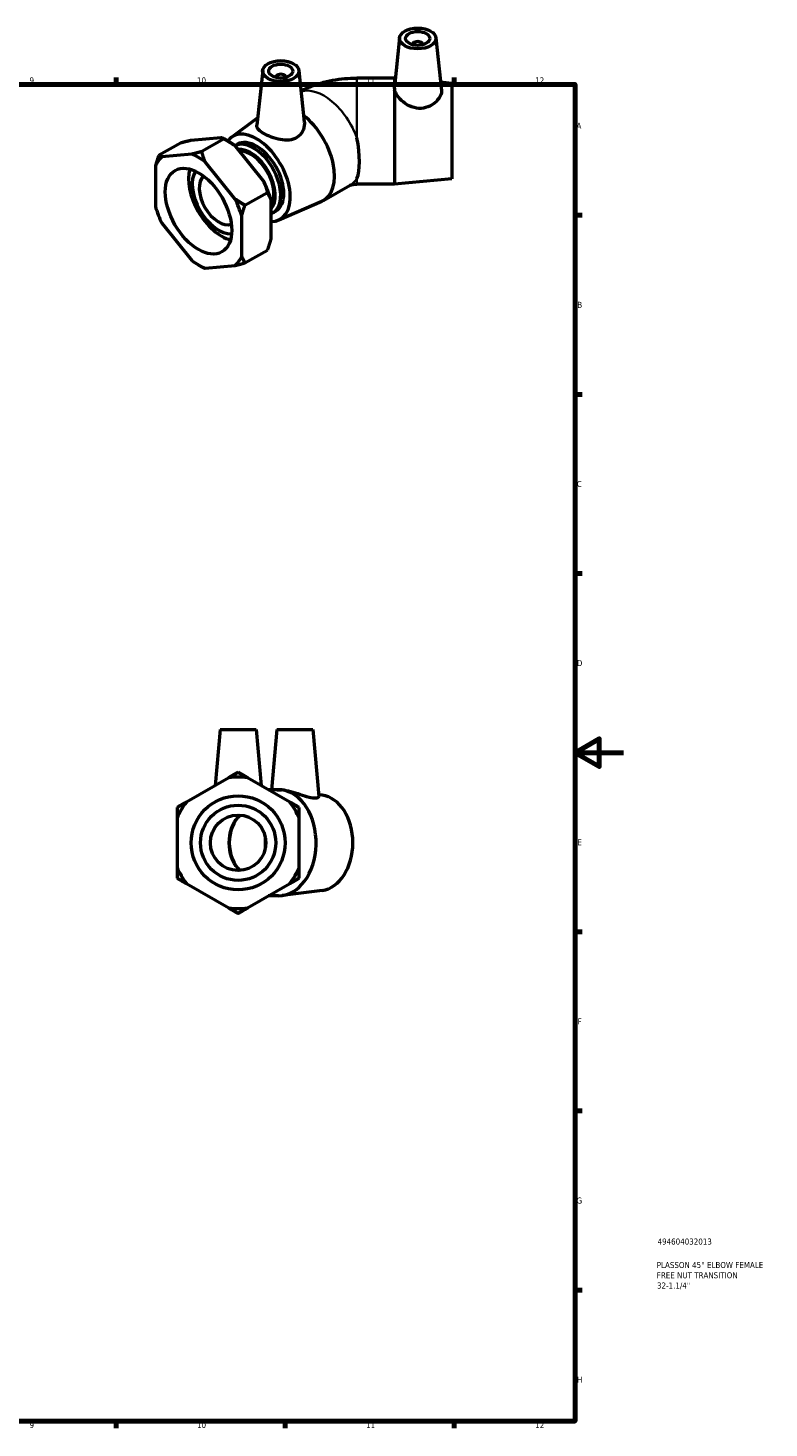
# Model space of a CAD drawing. Header units: millimetres. Extents: x 0 to 901, y 0 to 769.
# Tile 5 of 5: x 594 to 901, y 17 to 597. Entities that reach past the tile are written whole.
import ezdxf

# ---------------------------------------------------------------- set-up
doc = ezdxf.new("R2010")
doc.units = ezdxf.units.MM
for name, color, linetype, lineweight in [('Border (ISO)', 7, 'Continuous', 70), ('Title (ISO)', 7, 'Continuous', 50), ('Visible (ISO)', 7, 'Continuous', 50), ('Visible Narrow (ISO)', 7, 'Continuous', 35)]:
    doc.layers.add(name, color=color, linetype=linetype, lineweight=lineweight)
doc.styles.add('Note Text (ISO)', font='tahoma.ttf')

# ---------------------------------------------------------------- blocks, each defined once
blk = doc.blocks.new('Borders Default Border')
at = {"layer": 'Border (ISO)'}
for p, q in [((630.75, 574), (630.75, 576.9)), ((700.83, 574), (700.83, 576.9)), ((770.92, 574), (770.92, 576.9)), ((821, 519.75), (823.9, 519.75)), ((821, 445.5), (823.9, 445.5)), ((821, 371.25), (823.9, 371.25)), ((821, 222.75), (823.9, 222.75)), ((821, 148.5), (823.9, 148.5)), ((821, 74.25), (823.9, 74.25)), ((630.75, 20), (630.75, 17.1)), ((700.83, 20), (700.83, 17.1)), ((770.92, 20), (770.92, 17.1))]:
    blk.add_line(p, q, dxfattribs=at)
at = {"layer": 'Border (ISO)', "flags": 128}
for points in [[(20, 20), (20, 574), (821, 574), (821, 20), (20, 20)], [(841, 297), (821, 297), (831, 302.77), (831, 291.23), (821, 297)]]:
    blk.add_lwpolyline(points, dxfattribs=at)
at = {"layer": 'Border (ISO)', "color": 232, "true_color": 0xca0064, "char_height": 2.5, "attachment_point": 7, "style": 'Note Text (ISO)'}
for s, insert in [('9', (594.88, 574.35)), ('10', (664.29, 574.35)), ('11', (734.37, 574.4)), ('12', (804.46, 574.4)), ('A', (821.59, 555.62)), ('B', (821.89, 481.38)), ('C', (821.73, 407.08)), ('D', (821.73, 332.88)), ('E', (821.94, 258.63)), ('F', (822, 184.38)), ('G', (821.61, 110.08)), ('H', (821.74, 35.88)), ('9', (594.88, 17.05)), ('10', (664.29, 17.05)), ('11', (734.37, 17.1)), ('12', (804.46, 17.1))]:
    blk.add_mtext(s, dxfattribs=dict(at, insert=insert))
blk = doc.blocks.new('Title Blocks ISO')
at = {"layer": 'Title (ISO)', "color": 232, "true_color": 0xca0064, "style": 'Note Text (ISO)'}
for tag, p in [('PART_NUMBER_001', (34.16, 73.13)), ('DESCRIPTION_001', (33.84, 63.4)), ('DESCRIPTION_002', (33.84, 59.18)), ('DESCRIPTION_003', (33.93, 54.9))]:
    blk.add_attdef(tag, p, '', height=2.5, dxfattribs=at)

msp = doc.modelspace()

# ---------------------------------------------------------------- linework, layer by layer
at = {"layer": 'Visible (ISO)'}
for p, q in [((748.269, 593.323), (746.086, 572.965)), ((763.24, 593.323), (765.581, 571.493)), ((753.755, 590.605), (753.755, 590.418)), ((757.755, 590.605), (757.755, 590.418)), ((691.508, 579.784), (689.072, 557.065)), ((696.993, 577.065), (696.993, 576.879)), ((700.993, 577.065), (700.993, 576.879)), ((706.479, 579.784), (708.766, 558.452)), ((746.203, 576.633), (730.563, 576.633)), ((746.203, 576.633), (746.203, 574.054)), ((746.477, 576.607), (746.203, 576.633)), ((769.953, 574.433), (765.219, 574.871)), ((746.203, 571.62), (746.203, 532.633)), ((769.953, 574.433), (769.953, 534.833)), ((678.443, 552.058), (689.402, 560.146)), ((661.762, 550.883), (674.214, 552.024)), ((675.556, 551.48), (666.289, 546.144)), ((677.007, 550.638), (675.681, 551.408)), ((657.666, 549.84), (648.399, 544.504)), ((679.652, 548.892), (692.104, 533.41)), ((679.912, 548.569), (680.969, 549.177)), ((647.022, 540.081), (647.022, 523.457)), ((662.193, 545.102), (649.741, 543.96)), ((680.083, 526.488), (667.631, 541.97)), ((769.953, 534.833), (746.203, 532.633)), ((684.179, 523.9), (693.445, 529.236)), ((716.726, 525.918), (727.785, 532.286)), ((746.203, 532.633), (730.563, 532.633)), ((694.823, 526.399), (694.823, 509.776)), ((698.162, 517.816), (715.979, 525.542)), ((649.741, 516.446), (662.193, 500.964)), ((682.802, 502.853), (682.802, 519.477)), ((695.665, 520.713), (696.938, 521.446)), ((684.179, 500.016), (693.445, 505.352)), ((664.837, 499.219), (666.164, 498.449)), ((667.631, 497.833), (680.083, 498.974)), ((673.829, 306.652), (671.791, 283.359)), ((673.829, 306.652), (688.829, 306.652)), ((688.829, 306.652), (690.867, 283.359)), ((697.34, 306.652), (695.153, 281.652)), ((697.34, 306.652), (712.34, 306.652)), ((712.34, 306.652), (714.77, 278.874)), ((677.483, 286.646), (659.874, 276.479)), ((702.783, 276.479), (685.174, 286.646)), ((698.086, 281.652), (693.824, 281.652)), ((699.577, 281.551), (699.527, 281.557)), ((716.177, 279.367), (714.71, 279.56)), ((656.029, 269.819), (656.029, 249.485)), ((706.629, 249.485), (706.629, 269.819)), ((659.874, 242.825), (677.483, 232.658)), ((685.174, 232.658), (702.783, 242.825)), ((716.177, 239.937), (699.527, 237.746)), ((698.086, 237.652), (693.824, 237.652))]:
    msp.add_line(p, q, dxfattribs=at)
for radius in [19.476, 15.581, 11.5]:
    msp.add_circle((681.329, 259.652), radius, dxfattribs=at)
for start, end in [(81.892609, 98.107391), (141.892609, 158.107391), (21.892609, 38.107391), (201.892609, 218.107391), (321.892609, 338.107391), (261.892609, 278.107391)]:
    msp.add_arc((681.329, 259.652), 27.266, start, end, dxfattribs=at)
for centre, major_axis, ratio in [((755.755, 593.057), (7.5, 0), 0.5758617), ((755.755, 593.057), (5, 0), 0.5758617), ((698.993, 579.518), (7.5, 0), 0.5758617), ((698.993, 579.518), (5, 0), 0.5758617), ((664.912, 521.467), (9.719, -16.878), 0.5780931)]:
    msp.add_ellipse(centre, major_axis=major_axis, ratio=ratio, dxfattribs=at)
for centre, major_axis, ratio, start_param, end_param in [((755.755, 590.605), (-2, 0), 0.5758617, 2.9729035, 6.4518745), ((698.993, 577.065), (-2, 0), 0.5758617, 2.9729035, 6.4518745), ((705.747, 544.983), (10.979, -19.065), 0.5780931, 6.2175112, 8.4646916), ((688.954, 535.312), (-9.881, 17.158), 0.5780931, 2.790687, 6.5215481), ((688.954, 535.312), (-7.985, 13.865), 0.5780931, 3.1415927, 6.2831853), ((722.505, 554.633), (5.861, -21.921), 0.3183383, 0.3864137, 1.3580567), ((676.933, 528.389), (-13.607, 23.629), 0.5780931, 5.3582202, 5.4958534), ((687.681, 534.579), (7.985, -13.865), 0.5780931, 6.18289, 9.3977247), ((686.549, 533.927), (-7.186, 12.479), 0.5780931, 3.3065639, 6.0576604), ((686.549, 533.927), (-6.803, 11.814), 0.5780931, 3.3898886, 6.0274663), ((664.912, 521.467), (-13.607, 23.629), 0.5780931, 0.1222324, 0.4052338), ((664.912, 521.467), (13.607, -23.629), 0.5780931, 2.2166275, 2.4996289), ((674.529, 527.005), (-9.719, 16.878), 0.5780931, 0.5153246, 2.626268), ((673.327, 526.313), (7.775, -13.502), 0.5780931, 3.4234376, 6.0013403), ((673.327, 526.313), (5.739, -9.966), 0.5780931, 3.2324818, 6.1922962), ((676.933, 528.389), (-13.607, 23.629), 0.5780931, 4.3110226, 4.594024), ((664.912, 521.467), (-13.607, 23.629), 0.5780931, 1.16943, 1.4524313), ((664.912, 521.467), (13.607, -23.629), 0.5780931, 1.16943, 1.4524313), ((664.912, 521.467), (-13.607, 23.629), 0.5780931, 2.2166275, 2.4996289), ((664.912, 521.467), (13.607, -23.629), 0.5780931, 0.1222324, 0.4052338), ((698.086, 259.652), (0, 22), 0.7071068, 6.2082669, 6.2831853), ((698.086, 259.652), (0, -22), 0.7071068, 0, 3.0666742), ((714.88, 259.652), (0, -19.8), 0.7071068, 0.0927646, 3.0488281), ((687.303, 259.652), (0, 13.6), 0.7071068, 0.5670366, 2.5745561), ((703.849, 259.652), (0, -16), 0.7071068, 4.5802332, 4.8445448)]:
    msp.add_ellipse(centre, major_axis=major_axis, ratio=ratio, start_param=start_param, end_param=end_param, dxfattribs=at)
for points, knots in [([(707.392, 571.272), (708.465, 571.829), (709.548, 572.333), (712.256, 573.466), (713.891, 574.039), (717.183, 575.004), (718.84, 575.397), (722.17, 576.02), (723.844, 576.251), (727.199, 576.557), (728.881, 576.633), (730.563, 576.633)], [4.76387043, 4.76387043, 4.76387043, 4.76387043, 4.86946861, 4.86946861, 5.02654825, 5.02654825, 5.18362788, 5.18362788, 5.34070751, 5.34070751, 5.49778714, 5.49778714, 5.49778714, 5.49778714]), ([(746.086, 572.964), (746.074, 572.855), (746.069, 572.742), (746.069, 572.317), (746.112, 571.978), (746.203, 571.62)], [1.51677757, 1.51677757, 1.51677757, 1.51677757, 1.57604286, 1.57604286, 1.73844124, 1.73844124, 1.73844124, 1.73844124]), ([(765.58, 571.492), (765.593, 571.379), (765.599, 571.265), (765.599, 570.445), (765.366, 569.615), (764.424, 567.941), (763.716, 567.102), (762.085, 565.715), (761.049, 565.067), (758.742, 564.21), (757.47, 564.009), (754.935, 564.114), (753.548, 564.475), (751.028, 565.665), (749.892, 566.485), (748.124, 568.152), (747.358, 569.111), (746.545, 570.588), (746.329, 571.123), (746.203, 571.62)], [7.4747443, 7.4747443, 7.4747443, 7.4747443, 7.5348626, 7.5348626, 7.9017806, 7.9017806, 8.2686985, 8.2686985, 8.6322434, 8.6322434, 8.9957883, 8.9957883, 9.3960373, 9.3960373, 9.7962864, 9.7962864, 10.1840588, 10.1840588, 10.4094327, 10.4094327, 10.4094327, 10.4094327]), ([(708.765, 558.452), (708.791, 558.215), (708.804, 557.979), (708.807, 556.685), (708.552, 555.533), (707.484, 553.487), (706.668, 552.601), (705.687, 551.995)], [5.18529338, 5.18529338, 5.18529338, 5.18529338, 5.2734388, 5.2734388, 5.67368789, 5.67368789, 6.07393699, 6.07393699, 6.07393699, 6.07393699]), ([(705.687, 551.995), (704.797, 551.445), (703.685, 551.077), (701.29, 550.813), (700.007, 550.907), (697.619, 551.335), (696.343, 551.702), (693.982, 552.587), (692.897, 553.104), (691.167, 554.1), (690.413, 554.643), (689.384, 555.709), (689.109, 556.236), (689.059, 556.843), (689.06, 556.953), (689.073, 557.065)], [6.073937, 6.073937, 6.073937, 6.073937, 6.4374818, 6.4374818, 6.8010267, 6.8010267, 7.1679447, 7.1679447, 7.5348626, 7.5348626, 7.9017806, 7.9017806, 8.2686985, 8.2686985, 8.3477815, 8.3477815, 8.3477815, 8.3477815]), ([(727.658, 532.213), (727.701, 532.23), (727.774, 532.256), (728.001, 532.325), (728.174, 532.371), (728.583, 532.459), (728.817, 532.501), (729.329, 532.57), (729.608, 532.597), (730.114, 532.626), (730.338, 532.633), (730.563, 532.633)], [-1.37215012, -1.37215012, -1.37215012, -1.37215012, -1.27389373, -1.27389373, -1.14325872, -1.14325872, -1.01465171, -1.01465171, -0.88463993, -0.88463993, -0.78539816, -0.78539816, -0.78539816, -0.78539816]), ([(697.529, 281.652), (697.679, 281.66), (697.833, 281.664), (698.374, 281.664), (698.796, 281.64), (699.25, 281.59)], [1.50903325, 1.50903325, 1.50903325, 1.50903325, 1.57604286, 1.57604286, 1.73844124, 1.73844124, 1.73844124, 1.73844124]), ([(714.77, 278.874), (714.788, 278.653), (714.603, 278.425), (713.756, 278.144), (713.069, 278.11), (711.355, 278.317), (710.21, 278.595), (707.715, 279.34), (706.363, 279.796), (703.857, 280.584), (702.529, 280.973), (700.694, 281.375), (700.117, 281.479), (699.578, 281.55)], [8.2864485, 8.2864485, 8.2864485, 8.2864485, 8.6322434, 8.6322434, 8.9957883, 8.9957883, 9.3960373, 9.3960373, 9.7962864, 9.7962864, 10.1840588, 10.1840588, 10.3710271, 10.3710271, 10.3710271, 10.3710271])]:
    msp.add_open_spline(points, degree=3, knots=knots, dxfattribs=at)
for points, weights in [([(674.214, 552.024), (674.961, 551.819), (675.556, 551.48)], [1, 1.00310458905, 1]), ([(675.556, 551.48), (677.774, 550.199), (679.652, 548.892)], [1, 1.00310458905, 1]), ([(657.666, 549.84), (659.884, 550.437), (661.762, 550.883)], [1, 1.00310458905, 1]), ([(666.289, 546.144), (664.071, 545.547), (662.193, 545.102)], [1, 1.00310458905, 1]), ([(667.631, 541.97), (666.884, 543.928), (666.289, 546.144)], [1, 1.00310458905, 1]), ([(648.399, 544.504), (647.587, 542.159), (647.022, 540.081)], [1, 1.00310458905, 1]), ([(649.741, 543.96), (648.994, 544.165), (648.399, 544.504)], [1, 1.00310458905, 1]), ([(692.104, 533.41), (692.851, 531.453), (693.445, 529.236)], [1, 1.00310458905, 1]), ([(693.445, 529.236), (694.257, 527.826), (694.823, 526.399)], [1, 1.00310458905, 1]), ([(684.179, 523.9), (681.961, 525.181), (680.083, 526.488)], [1, 1.00310458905, 1]), ([(682.802, 519.477), (683.367, 521.555), (684.179, 523.9)], [1, 1.00310458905, 1]), ([(694.823, 509.776), (694.257, 507.698), (693.445, 505.352)], [1, 1.00310458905, 1]), ([(680.083, 498.974), (681.961, 499.42), (684.179, 500.016)], [1, 1.00310458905, 1]), ([(684.179, 500.016), (683.367, 501.426), (682.802, 502.853)], [1, 1.00310458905, 1]), ([(666.164, 498.449), (666.226, 498.413), (666.289, 498.376)], [1.00017066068, 1.00008781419, 1]), ([(666.289, 498.376), (666.884, 498.038), (667.631, 497.833)], [1, 1.00310458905, 1]), ([(681.329, 288.866), (679.34, 287.717), (677.483, 286.646)], [1, 1.00310458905, 1]), ([(685.174, 286.646), (683.318, 287.717), (681.329, 288.866)], [1, 1.00310458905, 1]), ([(659.874, 276.479), (658.018, 275.407), (656.029, 274.259)], [1, 1.00310458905, 1]), ([(656.029, 274.259), (656.029, 271.962), (656.029, 269.819)], [1, 1.00310458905, 1]), ([(706.629, 274.259), (704.64, 275.407), (702.783, 276.479)], [1, 1.00310458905, 1]), ([(706.629, 269.819), (706.629, 271.962), (706.629, 274.259)], [1, 1.00310458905, 1]), ([(656.029, 249.485), (656.029, 247.341), (656.029, 245.045)], [1, 1.00310458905, 1]), ([(656.029, 245.045), (658.018, 243.896), (659.874, 242.825)], [1, 1.00310458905, 1]), ([(702.783, 242.825), (704.64, 243.896), (706.629, 245.045)], [1, 1.00310458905, 1]), ([(706.629, 245.045), (706.629, 247.341), (706.629, 249.485)], [1, 1.00310458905, 1]), ([(677.483, 232.658), (679.34, 231.586), (681.329, 230.438)], [1, 1.00310458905, 1]), ([(681.329, 230.438), (683.318, 231.586), (685.174, 232.658)], [1, 1.00310458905, 1])]:
    msp.add_rational_spline(points, weights, degree=2, dxfattribs=at)
at = {"layer": 'Visible Narrow (ISO)'}
for p, q in [((730.563, 576.633), (730.563, 551.828)), ((730.563, 535.031), (730.563, 532.633))]:
    msp.add_line(p, q, dxfattribs=at)
for centre, major_axis, ratio, start_param, end_param in [((716.807, 551.351), (-10.979, 19.065), 0.5780931, 4.4147461, 6.1482316), ((716.807, 551.351), (10.979, -19.065), 0.5780931, 0, 0.3015103), ((687.027, 259.652), (0, -13.6), 0.7071068, 3.8071165, 5.6176615)]:
    msp.add_ellipse(centre, major_axis=major_axis, ratio=ratio, start_param=start_param, end_param=end_param, dxfattribs=at)

# ---------------------------------------------------------------- block references
msp.add_blockref('Borders Default Border', (0, 0))
msp.add_blockref('Title Blocks ISO', (821, 20)).add_auto_attribs({'PART_NUMBER_001': '494604032013', 'DESCRIPTION_001': 'PLASSON 45° ELBOW FEMALE', 'DESCRIPTION_002': 'FREE NUT TRANSITION', 'DESCRIPTION_003': '32-1.1/4"'})

doc.saveas('drawing.dxf')
